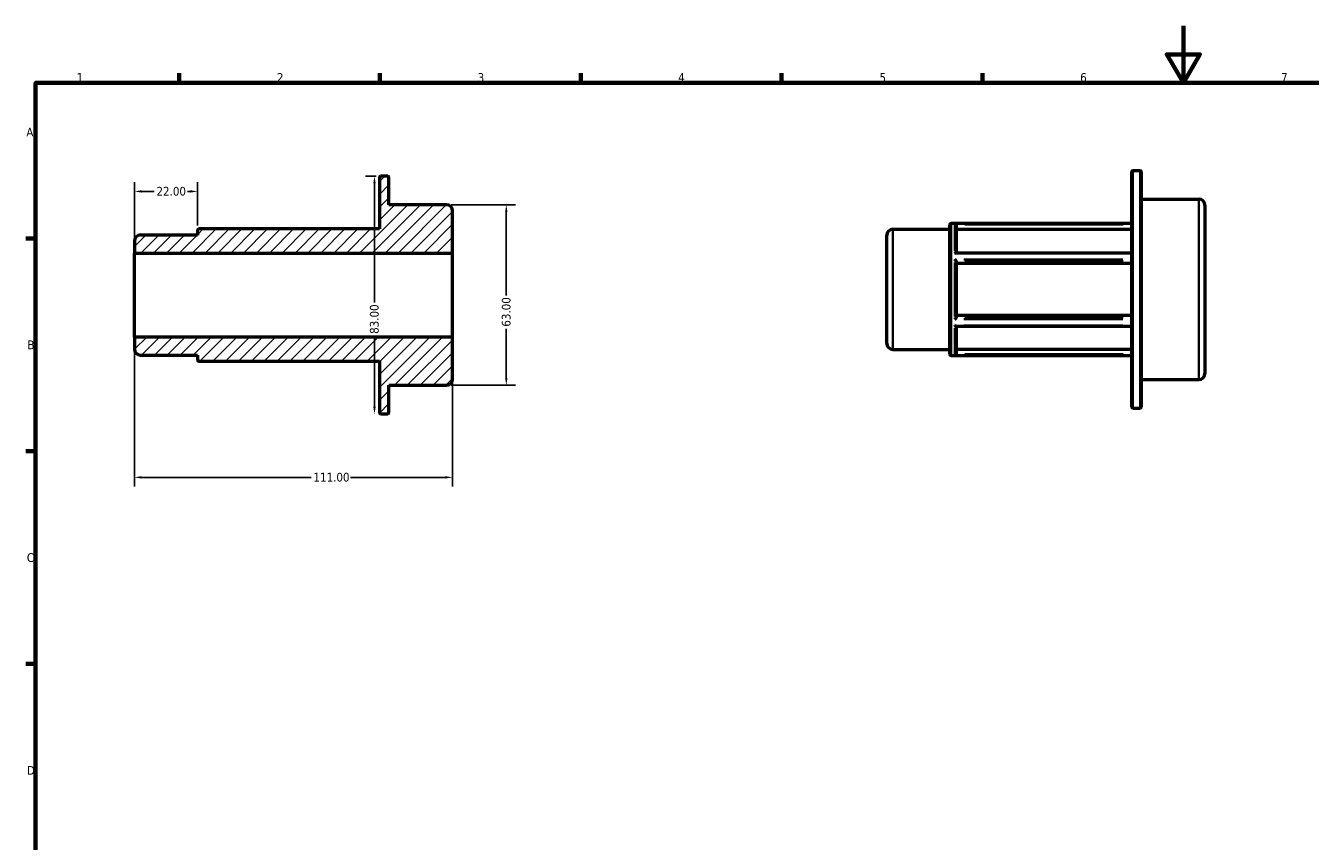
# Model space of a CAD drawing. Header units: millimetres. Extents: x 0 to 898, y 0 to 594.
# Tile 2 of 3: x 17 to 465, y 309 to 594. Entities that reach past the tile are written whole.
import ezdxf

# ---------------------------------------------------------------- set-up
doc = ezdxf.new("R2010")
doc.units = ezdxf.units.MM
for name, color, linetype, lineweight in [('Border (ANSI)', 7, 'Continuous', 70), ('Dimension (ANSI)', 7, 'Continuous', 25), ('Hatch (ANSI)', 7, 'Continuous', 18), ('Visible (ANSI)', 7, 'Continuous', 50), ('Visible Narrow (ANSI)', 7, 'Continuous', 35)]:
    doc.layers.add(name, color=color, linetype=linetype, lineweight=lineweight)
doc.styles.add('Note Text (ANSI)', font='tahoma.ttf')
doc.dimstyles.new('Default - mm (ANSI)', dxfattribs={"dimtxt": 3.048, "dimasz": 2.5, "dimexe": 3.175, "dimexo": 1.6002, "dimgap": 0.8, "dimtad": 0, "dimtoh": 1, "dimrnd": 1e-08, "dimzin": 4, "dimdsep": 46, "dimtxsty": 'Note Text (ANSI)', "dimcen": 0.09, "dimdle": 10, "dimclrd": 256, "dimclre": 256, "dimclrt": 256, "dimadec": 1, "dimazin": 1, "dimtfac": 1, "dimtofl": 0, "dimtmove": 0, "dimatfit": 3, "dimfxl": 1, "dimtolj": 1, "dimtzin": 4, "dimlwd": -1, "dimlwe": -1, "dimarcsym": 0})

# ---------------------------------------------------------------- blocks, each defined once
blk = doc.blocks.new('Borders Default Border')
at = {"layer": 'Border (ANSI)'}
for p, q in [((70.08, 574), (70.08, 577.45)), ((140.17, 574), (140.17, 577.45)), ((210.25, 574), (210.25, 577.45)), ((280.33, 574), (280.33, 577.45)), ((350.42, 574), (350.42, 577.45)), ((20, 519.75), (16.55, 519.75)), ((20, 445.5), (16.55, 445.5)), ((20, 371.25), (16.55, 371.25))]:
    blk.add_line(p, q, dxfattribs=at)
at = {"layer": 'Border (ANSI)', "flags": 128}
for points in [[(420.5, 594), (420.5, 574), (414.73, 584), (426.27, 584), (420.5, 574)], [(20, 20), (20, 574), (821, 574), (821, 20), (20, 20)]]:
    blk.add_lwpolyline(points, dxfattribs=at)
at = {"layer": 'Border (ANSI)', "char_height": 3.05, "attachment_point": 7, "style": 'Note Text (ANSI)'}
for s, insert in [('1', (34.35, 574.4)), ('2', (104.2, 574.4)), ('3', (174.26, 574.34)), ('4', (244.23, 574.4)), ('5', (314.48, 574.34)), ('6', (384.49, 574.34)), ('7', (454.6, 574.4)), ('A', (16.78, 555.35)), ('B', (17.15, 481.1)), ('C', (16.95, 406.8)), ('D', (16.96, 332.6))]:
    blk.add_mtext(s, dxfattribs=dict(at, insert=insert))
blk = doc.blocks.new('*D7')
at = {"layer": 'Defpoints', "color": 0, "transparency": 16777216}
for p in [(76.5, 536.16), (76.5, 522.63), (54.5, 514.67)]:
    blk.add_point(p, dxfattribs=at)
at = {"layer": 'Dimension (ANSI)', "transparency": 16777216}
for p, q in [((54.5, 516.27), (54.5, 539.34)), ((76.5, 524.23), (76.5, 539.34)), ((57, 536.16), (61.38, 536.16)), ((74, 536.16), (73.01, 536.16))]:
    blk.add_line(p, q, dxfattribs=at)
for points in [[(57, 536.58), (57, 535.75), (54.5, 536.16)], [(74, 536.58), (74, 535.75), (76.5, 536.16)]]:
    blk.add_solid(points, dxfattribs=at)
at = {"layer": 'Dimension (ANSI)', "transparency": 16777216, "insert": (62.18, 537.75), "char_height": 3.048, "attachment_point": 1, "style": 'Note Text (ANSI)'}
blk.add_mtext('\\A1;22.00', dxfattribs=at)
blk = doc.blocks.new('*D8')
at = {"layer": 'Defpoints', "color": 0, "transparency": 16777216}
for p in [(54.5, 485.33), (165.5, 485.33), (165.5, 436.38)]:
    blk.add_point(p, dxfattribs=at)
at = {"layer": 'Dimension (ANSI)', "transparency": 16777216}
for p, q in [((54.5, 483.73), (54.5, 433.21)), ((165.5, 483.73), (165.5, 433.21)), ((57, 436.38), (116.16, 436.38)), ((163, 436.38), (129.84, 436.38))]:
    blk.add_line(p, q, dxfattribs=at)
for points in [[(57, 436.8), (57, 435.96), (54.5, 436.38)], [(163, 436.8), (163, 435.96), (165.5, 436.38)]]:
    blk.add_solid(points, dxfattribs=at)
at = {"layer": 'Dimension (ANSI)', "transparency": 16777216, "insert": (116.96, 437.97), "char_height": 3.048, "attachment_point": 1, "style": 'Note Text (ANSI)'}
blk.add_mtext('\\A1;111.00', dxfattribs=at)
blk = doc.blocks.new('*D9')
at = {"layer": 'Defpoints', "color": 0, "transparency": 16777216}
for p in [(163.4, 531.5), (163.4, 468.5), (184.25, 468.5)]:
    blk.add_point(p, dxfattribs=at)
at = {"layer": 'Dimension (ANSI)', "transparency": 16777216}
for p, q in [((165, 531.5), (187.43, 531.5)), ((184.25, 529), (184.25, 499.84)), ((184.25, 471), (184.25, 488.16)), ((165, 468.5), (187.43, 468.5))]:
    blk.add_line(p, q, dxfattribs=at)
for points in [[(183.84, 529), (184.67, 529), (184.25, 531.5)], [(183.84, 471), (184.67, 471), (184.25, 468.5)]]:
    blk.add_solid(points, dxfattribs=at)
at = {"layer": 'Dimension (ANSI)', "transparency": 16777216, "insert": (182.67, 488.96), "char_height": 3.048, "attachment_point": 1, "rotation": 90, "style": 'Note Text (ANSI)'}
blk.add_mtext('\\A1;63.00', dxfattribs=at)
blk = doc.blocks.new('*D10')
at = {"layer": 'Defpoints', "color": 0, "transparency": 16777216}
for p in [(140.39, 541.5), (138.26, 458.5), (142.88, 458.5)]:
    blk.add_point(p, dxfattribs=at)
at = {"layer": 'Dimension (ANSI)', "transparency": 16777216}
for p, q in [((138.79, 541.5), (135.08, 541.5)), ((138.26, 539), (138.26, 497.35)), ((138.26, 461), (138.26, 485.65))]:
    blk.add_line(p, q, dxfattribs=at)
for points in [[(137.84, 539), (138.67, 539), (138.26, 541.5)], [(137.84, 461), (138.67, 461), (138.26, 458.5)]]:
    blk.add_solid(points, dxfattribs=at)
at = {"layer": 'Dimension (ANSI)', "transparency": 16777216, "insert": (136.66, 486.45), "char_height": 3.048, "attachment_point": 1, "rotation": 90, "style": 'Note Text (ANSI)'}
blk.add_mtext('\\A1;83.00', dxfattribs=at)

msp = doc.modelspace()

# ---------------------------------------------------------------- hatches: boundary and pattern name
at = {"layer": 'Hatch (ANSI)'}
h = msp.add_hatch(dxfattribs=at)
h.set_pattern_fill('ANSI31', color=256, scale=25.4, style=0)
h.set_pattern_definition([(45, (0, 0), (-2.245064, 2.245064), [])])
edge = h.paths.add_edge_path()
edge.add_ellipse((56.595, 481.14), major_axis=(-2.096, 0), ratio=1, start_angle=0, end_angle=90)
edge.add_line((56.595, 479.045), (76.5, 479.045))
edge.add_line((76.5, 479.045), (76.5, 477.369))
edge.add_ellipse((76.919, 477.369), major_axis=(-0.419, 0), ratio=1, start_angle=0, end_angle=90)
edge.add_line((76.919, 476.95), (139.97, 476.95))
edge.add_line((139.97, 476.95), (139.97, 458.919))
edge.add_ellipse((140.389, 458.919), major_axis=(-0.419, 0), ratio=1, start_angle=0, end_angle=90)
edge.add_line((140.389, 458.5), (142.881, 458.5))
edge.add_ellipse((142.881, 458.919), major_axis=(0, -0.419), ratio=1, start_angle=0, end_angle=90)
edge.add_line((143.3, 458.919), (143.3, 468.5))
edge.add_line((143.3, 468.5), (163.405, 468.5))
edge.add_ellipse((163.405, 470.596), major_axis=(0, -2.095), ratio=1, start_angle=0, end_angle=90)
edge.add_line((165.5, 470.596), (165.5, 485.332))
edge.add_line((165.5, 485.332), (54.5, 485.332))
edge.add_line((54.5, 485.332), (54.5, 481.14))
edge = h.paths.add_edge_path()
edge.add_ellipse((56.595, 518.86), major_axis=(0, 2.096), ratio=1, start_angle=0, end_angle=90)
edge.add_line((54.5, 518.86), (54.5, 514.668))
edge.add_line((54.5, 514.668), (165.5, 514.668))
edge.add_line((165.5, 514.668), (165.5, 529.404))
edge.add_ellipse((163.405, 529.404), major_axis=(2.095, 0), ratio=1, start_angle=0, end_angle=90)
edge.add_line((163.405, 531.5), (143.3, 531.5))
edge.add_line((143.3, 531.5), (143.3, 541.081))
edge.add_ellipse((142.881, 541.081), major_axis=(0.419, 0), ratio=1, start_angle=0, end_angle=90)
edge.add_line((142.881, 541.5), (140.389, 541.5))
edge.add_ellipse((140.389, 541.081), major_axis=(0, 0.419), ratio=1, start_angle=0, end_angle=90)
edge.add_line((139.97, 541.081), (139.97, 523.05))
edge.add_line((139.97, 523.051), (76.919, 523.051))
edge.add_ellipse((76.919, 522.631), major_axis=(0, 0.419), ratio=1, start_angle=0, end_angle=90)
edge.add_line((76.5, 522.631), (76.5, 520.955))
edge.add_line((76.5, 520.955), (56.595, 520.955))

# ---------------------------------------------------------------- linework, layer by layer
at = {"layer": 'Visible (ANSI)'}
for p, q in [((402.501, 460.901), (402.501, 543.063)), ((402.92, 543.482), (405.412, 543.482)), ((405.831, 543.063), (405.831, 460.901)), ((139.97, 541.081), (139.97, 523.051)), ((142.881, 541.5), (140.389, 541.5)), ((143.3, 531.5), (143.3, 541.081)), ((405.831, 533.482), (425.936, 533.482)), ((163.405, 531.5), (143.3, 531.5)), ((165.5, 514.668), (165.5, 529.404)), ((428.031, 531.387), (428.031, 472.578)), ((339.031, 479.351), (339.031, 524.614)), ((339.45, 525.033), (402.501, 525.033)), ((341.231, 524.552), (341.231, 514.789)), ((76.5, 520.955), (56.595, 520.955)), ((76.5, 522.631), (76.5, 520.955)), ((139.97, 523.051), (76.919, 523.051)), ((317.031, 483.123), (317.031, 520.842)), ((319.127, 522.937), (339.031, 522.937)), ((402.501, 522.87), (341.231, 522.87)), ((54.5, 518.86), (54.5, 514.668)), ((54.5, 514.668), (165.5, 514.668)), ((54.5, 485.332), (54.5, 514.668)), ((165.5, 485.332), (165.5, 514.668)), ((341.161, 514.789), (402.501, 514.789)), ((341.231, 511.815), (341.231, 492.15)), ((402.501, 510.974), (341.231, 510.974)), ((341.161, 489.176), (402.501, 489.176)), ((341.231, 492.99), (402.501, 492.99)), ((341.231, 489.176), (341.231, 479.413)), ((165.5, 485.332), (54.5, 485.332)), ((54.5, 485.332), (54.5, 481.14)), ((165.5, 470.596), (165.5, 485.332)), ((319.127, 481.027), (339.031, 481.027)), ((341.231, 481.094), (402.501, 481.094)), ((56.595, 479.045), (76.5, 479.045)), ((76.5, 479.045), (76.5, 477.369)), ((76.919, 476.95), (139.97, 476.95)), ((139.97, 476.95), (139.97, 458.919)), ((339.45, 478.932), (402.501, 478.932)), ((143.3, 458.919), (143.3, 468.5)), ((143.3, 468.5), (163.405, 468.5)), ((405.831, 470.482), (425.936, 470.482)), ((140.389, 458.5), (142.881, 458.5)), ((402.92, 460.482), (405.412, 460.482))]:
    msp.add_line(p, q, dxfattribs=at)
for centre, radius, start, end in [((402.92, 543.063), 0.419, 90, 180), ((405.412, 543.063), 0.419, 0, 90), ((140.389, 541.081), 0.419, 90, 180), ((142.881, 541.081), 0.419, 0, 90), ((425.936, 531.387), 2.095, 0, 90), ((163.405, 529.404), 2.095, 0, 90), ((339.45, 524.614), 0.419, 90, 180), ((56.595, 518.86), 2.096, 90, 180), ((76.919, 522.631), 0.419, 90, 180), ((319.127, 520.842), 2.095, 90, 180), ((56.595, 481.14), 2.096, 180, 270), ((319.127, 483.123), 2.095, 180, 270), ((76.919, 477.369), 0.419, 180, 270), ((339.45, 479.351), 0.419, 180, 270), ((425.936, 472.578), 2.095, 270, 0), ((163.405, 470.596), 2.095, 270, 0), ((140.389, 458.919), 0.419, 180, 270), ((142.881, 458.919), 0.419, 270, 0), ((402.92, 460.901), 0.419, 180, 270), ((405.412, 460.901), 0.419, 270, 0)]:
    msp.add_arc(centre, radius, start, end, dxfattribs=at)
for points, knots in [([(341.23, 524.579), (341.228, 524.619), (341.22, 524.657), (341.192, 524.737), (341.171, 524.776), (341.113, 524.857), (341.073, 524.894), (340.997, 524.945), (340.962, 524.962), (340.89, 524.987), (340.853, 524.995), (340.814, 524.997), (340.813, 524.997), (340.812, 524.997)], [-0.077528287, -0.077528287, -0.077528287, -0.077528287, -0.065469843, -0.065469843, -0.051060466, -0.051060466, -0.031415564, -0.031415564, -0.015991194, -0.015991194, 0, 0, 0.000411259, 0.000411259, 0.000411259, 0.000411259]), ([(340.812, 514.599), (340.813, 514.6), (340.814, 514.6), (340.858, 514.638), (340.902, 514.671), (340.985, 514.725), (341.024, 514.747), (341.098, 514.779), (341.133, 514.789), (341.161, 514.789)], [-0.188908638, -0.188908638, -0.188908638, -0.188908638, -0.188404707, -0.188404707, -0.165730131, -0.165730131, -0.144110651, -0.144110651, -0.122186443, -0.122186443, -0.122186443, -0.122186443]), ([(341.23, 511.829), (341.228, 511.849), (341.22, 511.873), (341.192, 511.932), (341.171, 511.968), (341.113, 512.055), (341.073, 512.106), (340.997, 512.195), (340.962, 512.233), (340.89, 512.308), (340.853, 512.344), (340.814, 512.379), (340.813, 512.38), (340.812, 512.381)], [-0.077528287, -0.077528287, -0.077528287, -0.077528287, -0.065469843, -0.065469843, -0.051060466, -0.051060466, -0.031415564, -0.031415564, -0.015991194, -0.015991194, 0, 0, 0.000411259, 0.000411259, 0.000411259, 0.000411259]), ([(340.812, 491.584), (340.813, 491.585), (340.814, 491.586), (340.858, 491.626), (340.902, 491.668), (340.985, 491.755), (341.024, 491.8), (341.099, 491.892), (341.134, 491.94), (341.185, 492.02), (341.203, 492.053), (341.223, 492.102), (341.228, 492.121), (341.23, 492.136)], [-0.188908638, -0.188908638, -0.188908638, -0.188908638, -0.188404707, -0.188404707, -0.165730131, -0.165730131, -0.144110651, -0.144110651, -0.121701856, -0.121701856, -0.104929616, -0.104929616, -0.093392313, -0.093392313, -0.093392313, -0.093392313]), ([(341.161, 489.176), (341.156, 489.176), (341.151, 489.176), (341.113, 489.18), (341.073, 489.195), (340.997, 489.232), (340.962, 489.254), (340.89, 489.303), (340.853, 489.332), (340.814, 489.364), (340.813, 489.365), (340.812, 489.366)], [-0.054042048, -0.054042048, -0.054042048, -0.054042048, -0.051060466, -0.051060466, -0.031415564, -0.031415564, -0.015991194, -0.015991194, 0, 0, 0.000411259, 0.000411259, 0.000411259, 0.000411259]), ([(340.812, 478.967), (340.813, 478.967), (340.814, 478.968), (340.858, 478.97), (340.902, 478.98), (340.985, 479.012), (341.024, 479.035), (341.099, 479.095), (341.134, 479.133), (341.185, 479.214), (341.203, 479.253), (341.223, 479.325), (341.228, 479.355), (341.23, 479.386)], [-0.188908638, -0.188908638, -0.188908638, -0.188908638, -0.188404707, -0.188404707, -0.165730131, -0.165730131, -0.144110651, -0.144110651, -0.121701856, -0.121701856, -0.104929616, -0.104929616, -0.093392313, -0.093392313, -0.093392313, -0.093392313])]:
    msp.add_open_spline(points, degree=3, knots=knots, dxfattribs=at)
for points in [[(341.231, 524.552), (341.231, 524.56), (341.231, 524.57), (341.23, 524.579)], [(341.231, 511.815), (341.231, 511.82), (341.231, 511.824), (341.23, 511.829)], [(341.23, 492.136), (341.231, 492.141), (341.231, 492.145), (341.231, 492.15)], [(341.23, 479.386), (341.231, 479.395), (341.231, 479.404), (341.231, 479.413)]]:
    msp.add_open_spline(points, degree=3, dxfattribs=at)
at = {"layer": 'Visible Narrow (ANSI)'}
for p, q in [((402.92, 542.971), (402.92, 460.993)), ((405.412, 460.993), (405.412, 542.971)), ((425.936, 470.87), (425.936, 533.095)), ((339.45, 524.749), (339.45, 479.216)), ((340.812, 515.488), (340.812, 524.912)), ((399.417, 524.997), (343.897, 524.997)), ((344.294, 524.579), (399.438, 524.579)), ((319.127, 522.679), (319.127, 481.285)), ((340.812, 492.558), (340.812, 511.407)), ((343.897, 514.599), (399.417, 514.599)), ((399.417, 512.381), (343.897, 512.381)), ((344.294, 511.829), (399.438, 511.829)), ((343.897, 491.584), (399.417, 491.584)), ((399.417, 489.366), (343.897, 489.366)), ((399.438, 492.136), (344.294, 492.136)), ((340.812, 479.053), (340.812, 488.477)), ((343.897, 478.967), (399.417, 478.967)), ((399.438, 479.386), (344.294, 479.386))]:
    msp.add_line(p, q, dxfattribs=at)

# ---------------------------------------------------------------- block references
msp.add_blockref('Borders Default Border', (0, 0))

# ---------------------------------------------------------------- dimensions: what is measured, and where the dimension line sits
at = {"layer": 'Dimension (ANSI)'}
for base, p1, p2, angle, override, picture, middle in [((76.5, 536.165), (54.5, 514.668), (76.5, 522.631), 180, {"dimtoh": 0, "dimdec": 2, "dimtp": 0, "dimtm": 0, "dimtdec": 2, "dimatfit": 1}, '*D7', (67.191, 536.165)), ((138.256, 458.5), (140.389, 541.5), (142.881, 458.5), 90, {"dimtoh": 0, "dimdec": 2, "dimse2": 1, "dimtp": 0, "dimtm": 0, "dimtdec": 2, "dimatfit": 1}, '*D10', (138.256, 491.5)), ((184.253, 468.5), (163.405, 531.5), (163.405, 468.5), 90, {"dimtoh": 0, "dimdec": 2, "dimtp": 0, "dimtm": 0, "dimtdec": 2, "dimatfit": 1}, '*D9', (184.253, 494)), ((165.5, 436.382), (54.5, 485.332), (165.5, 485.332), 180, {"dimtoh": 0, "dimdec": 2, "dimtp": 0, "dimtm": 0, "dimtdec": 2, "dimatfit": 1}, '*D8', (123, 436.382))]:
    dim = msp.add_linear_dim(base=base, p1=p1, p2=p2, angle=angle, dimstyle='Default - mm (ANSI)', override=override, dxfattribs=at)
    dim.commit()
    dim.dimension.update_dxf_attribs({"geometry": picture, "text_midpoint": middle, "dimtype": 160})

doc.saveas('drawing.dxf')
